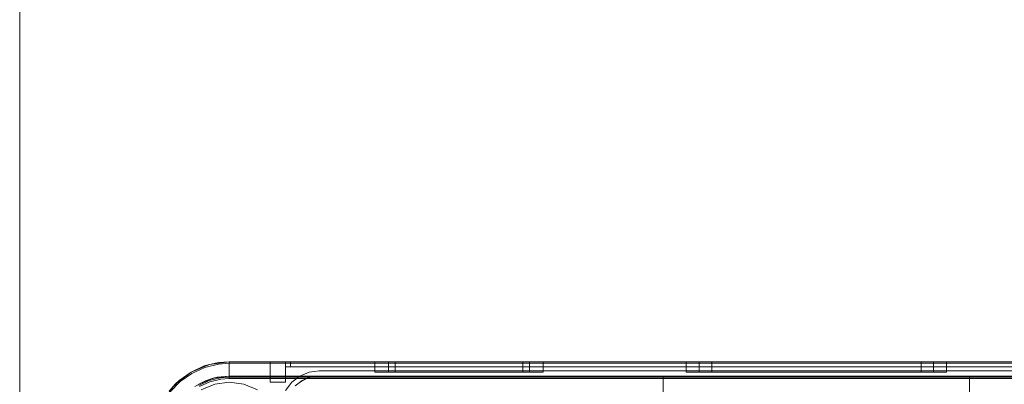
# Model space of a CAD drawing. Extents: x -420 to 300, y 62 to 1112.
# Tile 86 of 256: x -302.298 to -300.369, y 436.103 to 436.817. Entities that reach past the tile are written whole.
import ezdxf
from ezdxf.lldxf.tags import DXFTag

# ---------------------------------------------------------------- set-up
doc = ezdxf.new("R2010")
doc.units = 0
doc.layers.get('0').update_dxf_attribs({"lineweight": 13})
doc.layers.add('70 -71 Achsen- 1 Gebäudeachsen', color=7, linetype='STRICHPUNKT2-A06CPUWML0', lineweight=18)
tags = doc.linetypes.add('STRICHPUNKT2-A06CPUWML0', pattern=[12.7, 6.35, -3.175, 0, -3.175]).pattern_tags.tags
tags[10:11] = [DXFTag(74, 4), DXFTag(75, 0), DXFTag(340, '0'), DXFTag(46, 0.0), DXFTag(50, 0.0), DXFTag(44, 0.0), DXFTag(45, 0.0)]
tags[8:9] = [DXFTag(74, 4), DXFTag(75, 0), DXFTag(340, '0'), DXFTag(46, 0.0), DXFTag(50, 0.0), DXFTag(44, 0.0), DXFTag(45, 0.0)]
tags[6:7] = [DXFTag(74, 4), DXFTag(75, 0), DXFTag(340, '0'), DXFTag(46, 0.0), DXFTag(50, 0.0), DXFTag(44, 0.0), DXFTag(45, 0.0)]
tags[4:5] = [DXFTag(74, 4), DXFTag(75, 0), DXFTag(340, '0'), DXFTag(46, 0.0), DXFTag(50, 0.0), DXFTag(44, 0.0), DXFTag(45, 0.0)]

# ---------------------------------------------------------------- blocks, each defined once
blk = doc.blocks.new('Referenz-A06CPUWNL0', base_point=(-395.2377, 76.9534))
at = {"layer": '70 -71 Achsen- 1 Gebäudeachsen', "color": 0, "linetype": 'STRICHPUNKT2-A06CPUWML0', "ltscale": 0.18}
blk.add_line((-302.2977, 1084.3934), (-302.2977, 84.9534), dxfattribs=at)
blk = doc.blocks.new('Blockreferenz-A06CPV4HL0', base_point=(-302.0371, 432.5471))
at = {"color": 251, "linetype": 'ByBlock', "lineweight": -2, "ltscale": 0.13, "true_color": 0x636363}
for p, q in [((-301.9259, 436.142), (-301.9621, 436.127)), ((-301.9607, 436.1245), (-301.9352, 436.1361)), ((-301.9352, 436.1361), (-301.908, 436.1427)), ((-301.8871, 436.1471), (-301.9259, 436.142)), ((-301.908, 436.1427), (-301.8871, 436.1442)), ((-301.8871, 436.1442), (-301.8871, 436.1471)), ((-299.5871, 436.1471), (-301.8871, 436.1471)), ((-301.8871, 436.1437), (-301.8871, 436.1442)), ((-299.5871, 436.1442), (-301.8871, 436.1442)), ((-301.8871, 436.1422), (-301.8871, 436.1437)), ((-301.8871, 436.1397), (-301.8871, 436.1422)), ((-301.8871, 436.1364), (-301.8871, 436.1397)), ((-301.8871, 436.1323), (-301.8871, 436.1364)), ((-301.8871, 436.1276), (-301.8871, 436.1323)), ((-301.7111, 436.1291), (-301.7308, 436.1265)), ((-301.7308, 436.1265), (-301.7111, 436.1291)), ((-299.7631, 436.1291), (-301.7111, 436.1291)), ((-301.7111, 436.1291), (-299.7631, 436.1291)), ((-301.7111, 436.1291), (-301.7111, 436.1291)), ((-301.9621, 436.127), (-301.9932, 436.1032)), ((-301.9834, 436.1083), (-301.9607, 436.1245)), ((-301.9254, 436.1078), (-301.9038, 436.113)), ((-301.9038, 436.113), (-301.8871, 436.1142)), ((-301.8871, 436.1224), (-301.8871, 436.1276)), ((-301.8871, 436.117), (-301.8871, 436.1224)), ((-301.8871, 436.1142), (-301.8871, 436.117)), ((-301.8871, 436.1142), (-299.5871, 436.1142)), ((-301.7491, 436.1189), (-301.7648, 436.1069)), ((-301.7648, 436.1069), (-301.7491, 436.1189)), ((-301.7308, 436.1265), (-301.7491, 436.1189)), ((-301.7491, 436.1189), (-301.7308, 436.1265)), ((-301.9932, 436.1032), (-302.017, 436.0721)), ((-302.0027, 436.0881), (-301.9834, 436.1083)), ((-301.9457, 436.0985), (-301.9254, 436.1078)), ((-301.9156, 436.1034), (-301.9421, 436.0924)), ((-301.8871, 436.1071), (-301.9156, 436.1034)), ((-301.8586, 436.1034), (-301.8871, 436.1071)), ((-301.8321, 436.0924), (-301.8586, 436.1034)), ((-301.7648, 436.1069), (-301.7769, 436.0911)), ((-301.7769, 436.0911), (-301.7648, 436.1069))]:
    blk.add_line(p, q, dxfattribs=at)
blk = doc.blocks.new('Blockreferenz-A06CPV4PL0', base_point=(-302.0371, 432.5471))
at = {"color": 9, "linetype": 'ByBlock', "lineweight": -2, "ltscale": 0.13, "true_color": 0xc1c9c4}
for p, q in [((-301.9259, 436.142), (-301.9621, 436.127)), ((-301.9362, 436.1389), (-301.9621, 436.127)), ((-301.9621, 436.127), (-301.9362, 436.1389)), ((-301.9362, 436.1389), (-301.9085, 436.1456)), ((-301.9259, 436.142), (-301.9362, 436.1389)), ((-301.8871, 436.1471), (-301.9259, 436.142)), ((-301.9085, 436.1456), (-301.9259, 436.142)), ((-301.8871, 436.1471), (-301.9085, 436.1456)), ((-301.9085, 436.1456), (-301.8871, 436.1471)), ((-299.5871, 436.1471), (-301.8871, 436.1471)), ((-299.5871, 436.1471), (-301.8871, 436.1471)), ((-301.8871, 436.1471), (-301.8871, 436.1471)), ((-301.8871, 436.1466), (-301.8871, 436.1471)), ((-301.8871, 436.1451), (-301.8871, 436.1466)), ((-301.8871, 436.1426), (-301.8871, 436.1451)), ((-301.8871, 436.1393), (-301.8871, 436.1426)), ((-301.8871, 436.1352), (-301.8871, 436.1393)), ((-301.8871, 436.1305), (-301.8871, 436.1352)), ((-301.8871, 436.1253), (-301.8871, 436.1305)), ((-301.8061, 436.1471), (-301.8071, 436.1471)), ((-301.8071, 436.1471), (-301.8071, 436.1071)), ((-301.8071, 436.1471), (-301.8071, 436.1471)), ((-301.8071, 436.1471), (-301.8071, 436.1071)), ((-301.8071, 436.1471), (-301.8061, 436.1471)), ((-301.8031, 436.1471), (-301.8061, 436.1471)), ((-301.8061, 436.1471), (-301.8031, 436.1471)), ((-301.7983, 436.1471), (-301.8031, 436.1471)), ((-301.8031, 436.1471), (-301.7983, 436.1471)), ((-301.7921, 436.1471), (-301.7983, 436.1471)), ((-301.7983, 436.1471), (-301.7921, 436.1471)), ((-301.7849, 436.1471), (-301.7921, 436.1471)), ((-301.7921, 436.1471), (-301.7849, 436.1471)), ((-301.7771, 436.1471), (-301.7849, 436.1471)), ((-301.7849, 436.1471), (-301.7771, 436.1471)), ((-301.7768, 436.1471), (-301.7771, 436.1471)), ((-301.7771, 436.1471), (-301.7771, 436.1421)), ((-301.7771, 436.1371), (-301.7771, 436.1471)), ((-300.7371, 436.1471), (-301.7771, 436.1471)), ((-301.7771, 436.1471), (-301.7771, 436.1471)), ((-301.7771, 436.1471), (-301.7771, 436.1421)), ((-301.7771, 436.1471), (-301.7768, 436.1471)), ((-301.7771, 436.1471), (-300.7371, 436.1471)), ((-301.7771, 436.1371), (-301.7771, 436.1471)), ((-301.7771, 436.1421), (-301.7771, 436.1371)), ((-301.7771, 436.1421), (-301.7771, 436.1371)), ((-301.7771, 436.1371), (-301.7769, 436.1371)), ((-301.7771, 436.1071), (-301.7771, 436.1371)), ((-301.7771, 436.1371), (-300.7371, 436.1371)), ((-301.7771, 436.1371), (-301.7771, 436.1371)), ((-301.7771, 436.1371), (-300.7371, 436.1371)), ((-301.7771, 436.1071), (-301.7771, 436.1371)), ((-301.7771, 436.1371), (-301.7771, 436.1371)), ((-301.7771, 436.1371), (-301.7771, 436.1371)), ((-301.7771, 436.1371), (-301.7771, 436.1371)), ((-301.7771, 436.1371), (-301.7771, 436.1371)), ((-301.7771, 436.1371), (-301.7771, 436.1371)), ((-301.7769, 436.1371), (-301.7771, 436.1371)), ((-301.7769, 436.1371), (-301.7763, 436.1371)), ((-301.7763, 436.1371), (-301.7769, 436.1371)), ((-301.7758, 436.1471), (-301.7768, 436.1471)), ((-301.7768, 436.1471), (-301.7758, 436.1471)), ((-301.7763, 436.1371), (-301.7754, 436.1371)), ((-301.7754, 436.1371), (-301.7763, 436.1371)), ((-301.7742, 436.1471), (-301.7758, 436.1471)), ((-301.7758, 436.1471), (-301.7742, 436.1471)), ((-301.7754, 436.1371), (-301.7742, 436.1371)), ((-301.7742, 436.1371), (-301.7754, 436.1371)), ((-301.7721, 436.1471), (-301.7742, 436.1471)), ((-301.7742, 436.1471), (-301.7721, 436.1471)), ((-301.7742, 436.1371), (-301.7727, 436.1371)), ((-301.7727, 436.1371), (-301.7742, 436.1371)), ((-301.7727, 436.1371), (-301.7709, 436.1371)), ((-301.7709, 436.1371), (-301.7727, 436.1371)), ((-301.7697, 436.1471), (-301.7721, 436.1471)), ((-301.7721, 436.1471), (-301.7697, 436.1471)), ((-301.7709, 436.1371), (-301.7691, 436.1371)), ((-301.7691, 436.1371), (-301.7709, 436.1371)), ((-301.7671, 436.1471), (-301.7697, 436.1471)), ((-301.7697, 436.1471), (-301.7671, 436.1471)), ((-301.7691, 436.1371), (-301.7671, 436.1371)), ((-301.7671, 436.1371), (-301.7691, 436.1371)), ((-301.7671, 436.1421), (-301.7671, 436.1471)), ((-299.7071, 436.1471), (-301.7671, 436.1471)), ((-301.7671, 436.1471), (-301.7671, 436.1421)), ((-301.7671, 436.1471), (-299.7071, 436.1471)), ((-301.7671, 436.1371), (-301.7671, 436.1421)), ((-301.7671, 436.1421), (-301.7671, 436.1371)), ((-301.7671, 436.1371), (-299.7071, 436.1371)), ((-299.7071, 436.1371), (-301.7671, 436.1371)), ((-301.6021, 436.1471), (-301.6021, 436.1271)), ((-301.5965, 436.1471), (-301.6021, 436.1471)), ((-301.6021, 436.1471), (-301.5965, 436.1471)), ((-301.58, 436.1471), (-301.5965, 436.1471)), ((-301.5965, 436.1471), (-301.58, 436.1471)), ((-301.5538, 436.1471), (-301.58, 436.1471)), ((-301.58, 436.1471), (-301.5538, 436.1471)), ((-301.575, 436.1471), (-301.575, 436.1271)), ((-301.5724, 436.1471), (-301.575, 436.1471)), ((-301.575, 436.1471), (-301.5724, 436.1471)), ((-301.5645, 436.1471), (-301.5724, 436.1471)), ((-301.5724, 436.1471), (-301.5645, 436.1471)), ((-301.5518, 436.1471), (-301.5645, 436.1471)), ((-301.5645, 436.1471), (-301.5518, 436.1471)), ((-301.5621, 436.1471), (-301.5621, 436.1271)), ((-301.5597, 436.1471), (-301.5621, 436.1471)), ((-301.5621, 436.1471), (-301.5597, 436.1471)), ((-301.5526, 436.1471), (-301.5597, 436.1471)), ((-301.5597, 436.1471), (-301.5526, 436.1471)), ((-301.5196, 436.1471), (-301.5538, 436.1471)), ((-301.5538, 436.1471), (-301.5196, 436.1471)), ((-301.541, 436.1471), (-301.5526, 436.1471)), ((-301.5526, 436.1471), (-301.541, 436.1471)), ((-301.5346, 436.1471), (-301.5518, 436.1471)), ((-301.5518, 436.1471), (-301.5346, 436.1471)), ((-301.5255, 436.1471), (-301.541, 436.1471)), ((-301.541, 436.1471), (-301.5255, 436.1471)), ((-301.5137, 436.1471), (-301.5346, 436.1471)), ((-301.5346, 436.1471), (-301.5137, 436.1471)), ((-301.5065, 436.1471), (-301.5255, 436.1471)), ((-301.5255, 436.1471), (-301.5065, 436.1471)), ((-301.4798, 436.1471), (-301.5196, 436.1471)), ((-301.5196, 436.1471), (-301.4798, 436.1471)), ((-301.4899, 436.1471), (-301.5137, 436.1471)), ((-301.5137, 436.1471), (-301.4899, 436.1471)), ((-301.4849, 436.1471), (-301.5065, 436.1471)), ((-301.5065, 436.1471), (-301.4849, 436.1471)), ((-301.464, 436.1471), (-301.4899, 436.1471)), ((-301.4899, 436.1471), (-301.464, 436.1471)), ((-301.4615, 436.1471), (-301.4849, 436.1471)), ((-301.4849, 436.1471), (-301.4615, 436.1471)), ((-301.4371, 436.1471), (-301.4798, 436.1471)), ((-301.4798, 436.1471), (-301.4371, 436.1471)), ((-301.4371, 436.1471), (-301.464, 436.1471)), ((-301.464, 436.1471), (-301.4371, 436.1471)), ((-301.4371, 436.1471), (-301.4615, 436.1471)), ((-301.4615, 436.1471), (-301.4371, 436.1471)), ((-301.4102, 436.1471), (-301.4371, 436.1471)), ((-301.3944, 436.1471), (-301.4371, 436.1471)), ((-301.4127, 436.1471), (-301.4371, 436.1471)), ((-301.4371, 436.1471), (-301.4102, 436.1471)), ((-301.4371, 436.1471), (-301.3944, 436.1471)), ((-301.4371, 436.1471), (-301.4127, 436.1471)), ((-301.3893, 436.1471), (-301.4127, 436.1471)), ((-301.4127, 436.1471), (-301.3893, 436.1471)), ((-301.3843, 436.1471), (-301.4102, 436.1471)), ((-301.4102, 436.1471), (-301.3843, 436.1471)), ((-301.3546, 436.1471), (-301.3944, 436.1471)), ((-301.3944, 436.1471), (-301.3546, 436.1471)), ((-301.3677, 436.1471), (-301.3893, 436.1471)), ((-301.3893, 436.1471), (-301.3677, 436.1471)), ((-301.3605, 436.1471), (-301.3843, 436.1471)), ((-301.3843, 436.1471), (-301.3605, 436.1471)), ((-301.3487, 436.1471), (-301.3677, 436.1471)), ((-301.3677, 436.1471), (-301.3487, 436.1471)), ((-301.3396, 436.1471), (-301.3605, 436.1471)), ((-301.3605, 436.1471), (-301.3396, 436.1471)), ((-301.3204, 436.1471), (-301.3546, 436.1471)), ((-301.3546, 436.1471), (-301.3204, 436.1471)), ((-301.3332, 436.1471), (-301.3487, 436.1471)), ((-301.3487, 436.1471), (-301.3332, 436.1471)), ((-301.3224, 436.1471), (-301.3396, 436.1471)), ((-301.3396, 436.1471), (-301.3224, 436.1471)), ((-301.3216, 436.1471), (-301.3332, 436.1471)), ((-301.3332, 436.1471), (-301.3216, 436.1471)), ((-301.3097, 436.1471), (-301.3224, 436.1471)), ((-301.3224, 436.1471), (-301.3097, 436.1471)), ((-301.3145, 436.1471), (-301.3216, 436.1471)), ((-301.3216, 436.1471), (-301.3145, 436.1471)), ((-301.2942, 436.1471), (-301.3204, 436.1471)), ((-301.3204, 436.1471), (-301.2942, 436.1471)), ((-301.3121, 436.1471), (-301.3145, 436.1471)), ((-301.3145, 436.1471), (-301.3121, 436.1471)), ((-301.3121, 436.1271), (-301.3121, 436.1471)), ((-301.3019, 436.1471), (-301.3097, 436.1471)), ((-301.3097, 436.1471), (-301.3019, 436.1471)), ((-301.2992, 436.1471), (-301.3019, 436.1471)), ((-301.3019, 436.1471), (-301.2992, 436.1471)), ((-301.2992, 436.1271), (-301.2992, 436.1471)), ((-301.2777, 436.1471), (-301.2942, 436.1471)), ((-301.2942, 436.1471), (-301.2777, 436.1471)), ((-301.2721, 436.1471), (-301.2777, 436.1471)), ((-301.2777, 436.1471), (-301.2721, 436.1471)), ((-301.2721, 436.1271), (-301.2721, 436.1471)), ((-300.9921, 436.1471), (-300.9921, 436.1271)), ((-300.9834, 436.1471), (-300.9921, 436.1471)), ((-300.9921, 436.1471), (-300.9834, 436.1471)), ((-300.9579, 436.1471), (-300.9834, 436.1471)), ((-300.9834, 436.1471), (-300.9579, 436.1471)), ((-300.9667, 436.1471), (-300.9667, 436.1271)), ((-300.9589, 436.1471), (-300.9667, 436.1471)), ((-300.9667, 436.1471), (-300.9589, 436.1471)), ((-300.9359, 436.1471), (-300.9589, 436.1471)), ((-300.9589, 436.1471), (-300.9359, 436.1471)), ((-300.9174, 436.1471), (-300.9579, 436.1471)), ((-300.9579, 436.1471), (-300.9174, 436.1471)), ((-300.9421, 436.1471), (-300.9421, 436.1271)), ((-300.9351, 436.1471), (-300.9421, 436.1471)), ((-300.9421, 436.1471), (-300.9351, 436.1471)), ((-300.8995, 436.1471), (-300.9359, 436.1471)), ((-300.9359, 436.1471), (-300.8995, 436.1471)), ((-300.9146, 436.1471), (-300.9351, 436.1471)), ((-300.9351, 436.1471), (-300.9146, 436.1471)), ((-300.8646, 436.1471), (-300.9174, 436.1471)), ((-300.9174, 436.1471), (-300.8646, 436.1471)), ((-300.8821, 436.1471), (-300.9146, 436.1471)), ((-300.9146, 436.1471), (-300.8821, 436.1471)), ((-300.8519, 436.1471), (-300.8995, 436.1471)), ((-300.8995, 436.1471), (-300.8519, 436.1471)), ((-300.8396, 436.1471), (-300.8821, 436.1471)), ((-300.8821, 436.1471), (-300.8396, 436.1471)), ((-300.8031, 436.1471), (-300.8646, 436.1471)), ((-300.8646, 436.1471), (-300.8031, 436.1471)), ((-300.7965, 436.1471), (-300.8519, 436.1471)), ((-300.8519, 436.1471), (-300.7965, 436.1471)), ((-300.7902, 436.1471), (-300.8396, 436.1471)), ((-300.8396, 436.1471), (-300.7902, 436.1471)), ((-300.7371, 436.1471), (-300.8031, 436.1471)), ((-300.8031, 436.1471), (-300.7371, 436.1471)), ((-300.7371, 436.1471), (-300.7965, 436.1471)), ((-300.7965, 436.1471), (-300.7371, 436.1471)), ((-300.7371, 436.1471), (-300.7902, 436.1471)), ((-300.7902, 436.1471), (-300.7371, 436.1471)), ((-299.6971, 436.1471), (-300.7371, 436.1471)), ((-300.684, 436.1471), (-300.7371, 436.1471)), ((-300.6777, 436.1471), (-300.7371, 436.1471)), ((-300.6711, 436.1471), (-300.7371, 436.1471)), ((-300.7371, 436.1471), (-299.6971, 436.1471)), ((-300.7371, 436.1471), (-300.684, 436.1471)), ((-300.7371, 436.1471), (-300.6777, 436.1471)), ((-300.7371, 436.1471), (-300.6711, 436.1471)), ((-300.7371, 436.1371), (-299.6971, 436.1371)), ((-300.7371, 436.1371), (-299.6971, 436.1371)), ((-300.6346, 436.1471), (-300.684, 436.1471)), ((-300.684, 436.1471), (-300.6346, 436.1471)), ((-300.6223, 436.1471), (-300.6777, 436.1471)), ((-300.6777, 436.1471), (-300.6223, 436.1471)), ((-300.6096, 436.1471), (-300.6711, 436.1471)), ((-300.6711, 436.1471), (-300.6096, 436.1471)), ((-300.5921, 436.1471), (-300.6346, 436.1471)), ((-300.6346, 436.1471), (-300.5921, 436.1471)), ((-300.5748, 436.1471), (-300.6223, 436.1471)), ((-300.6223, 436.1471), (-300.5748, 436.1471)), ((-300.5568, 436.1471), (-300.6096, 436.1471)), ((-300.6096, 436.1471), (-300.5568, 436.1471)), ((-300.5596, 436.1471), (-300.5921, 436.1471)), ((-300.5921, 436.1471), (-300.5596, 436.1471)), ((-300.5383, 436.1471), (-300.5748, 436.1471)), ((-300.5748, 436.1471), (-300.5383, 436.1471)), ((-300.5391, 436.1471), (-300.5596, 436.1471)), ((-300.5596, 436.1471), (-300.5391, 436.1471)), ((-300.5163, 436.1471), (-300.5568, 436.1471)), ((-300.5568, 436.1471), (-300.5163, 436.1471)), ((-300.5321, 436.1471), (-300.5391, 436.1471)), ((-300.5391, 436.1471), (-300.5321, 436.1471)), ((-300.5153, 436.1471), (-300.5383, 436.1471)), ((-300.5383, 436.1471), (-300.5153, 436.1471)), ((-300.5321, 436.1271), (-300.5321, 436.1471)), ((-300.4908, 436.1471), (-300.5163, 436.1471)), ((-300.5163, 436.1471), (-300.4908, 436.1471)), ((-300.5075, 436.1471), (-300.5153, 436.1471)), ((-300.5153, 436.1471), (-300.5075, 436.1471)), ((-300.5075, 436.1271), (-300.5075, 436.1471)), ((-300.4821, 436.1471), (-300.4908, 436.1471)), ((-300.4908, 436.1471), (-300.4821, 436.1471)), ((-300.4821, 436.1271), (-300.4821, 436.1471)), ((-302.005, 436.0898), (-301.9853, 436.1105)), ((-301.9621, 436.127), (-301.9932, 436.1032)), ((-301.9853, 436.1105), (-301.9932, 436.1032)), ((-301.9621, 436.127), (-301.9853, 436.1105)), ((-301.9853, 436.1105), (-301.9621, 436.127)), ((-301.9549, 436.0986), (-301.9338, 436.1098)), ((-301.9481, 436.1028), (-301.9187, 436.115)), ((-301.9338, 436.1098), (-301.9481, 436.1028)), ((-301.9471, 436.101), (-301.9264, 436.1105)), ((-301.9338, 436.1098), (-301.9109, 436.1168)), ((-301.9187, 436.115), (-301.9338, 436.1098)), ((-301.9264, 436.1105), (-301.9042, 436.1159)), ((-301.9187, 436.115), (-301.8871, 436.1191)), ((-301.9109, 436.1168), (-301.9187, 436.115)), ((-301.8871, 436.1191), (-301.9109, 436.1168)), ((-301.9042, 436.1159), (-301.8871, 436.1171)), ((-301.8871, 436.1199), (-301.8871, 436.1253)), ((-301.8871, 436.1171), (-301.8871, 436.1199)), ((-301.8871, 436.1191), (-299.5871, 436.1191)), ((-301.7111, 436.1191), (-301.8871, 436.1191)), ((-301.8871, 436.1191), (-301.8871, 436.1191)), ((-301.8871, 436.1171), (-301.0371, 436.1171)), ((-301.7441, 436.1103), (-301.7578, 436.0998)), ((-301.7478, 436.108), (-301.7364, 436.1141)), ((-301.7441, 436.1103), (-301.7478, 436.108)), ((-301.7282, 436.1169), (-301.7441, 436.1103)), ((-301.7364, 436.1141), (-301.7441, 436.1103)), ((-301.7364, 436.1141), (-301.724, 436.1178)), ((-301.7282, 436.1169), (-301.7364, 436.1141)), ((-301.7111, 436.1191), (-301.7282, 436.1169)), ((-301.724, 436.1178), (-301.7282, 436.1169)), ((-301.724, 436.1178), (-301.7111, 436.1191)), ((-301.7111, 436.1191), (-301.724, 436.1178)), ((-299.7631, 436.1191), (-301.7111, 436.1191)), ((-301.7111, 436.1191), (-301.7111, 436.1191)), ((-301.6021, 436.1271), (-301.5965, 436.1271)), ((-301.6021, 436.1271), (-301.5965, 436.1271)), ((-301.5965, 436.1271), (-301.58, 436.1271)), ((-301.5965, 436.1271), (-301.58, 436.1271)), ((-301.58, 436.1271), (-301.5538, 436.1271)), ((-301.58, 436.1271), (-301.5538, 436.1271)), ((-301.575, 436.1271), (-301.5703, 436.1271)), ((-301.575, 436.1271), (-301.5703, 436.1271)), ((-301.5703, 436.1271), (-301.5565, 436.1271)), ((-301.5703, 436.1271), (-301.5565, 436.1271)), ((-301.5621, 436.1271), (-301.5578, 436.1271)), ((-301.5621, 436.1271), (-301.5578, 436.1271)), ((-301.5578, 436.1271), (-301.5454, 436.1271)), ((-301.5578, 436.1271), (-301.5454, 436.1271)), ((-301.5565, 436.1271), (-301.5346, 436.1271)), ((-301.5565, 436.1271), (-301.5346, 436.1271)), ((-301.5538, 436.1271), (-301.5196, 436.1271)), ((-301.5538, 436.1271), (-301.5196, 436.1271)), ((-301.5454, 436.1271), (-301.5255, 436.1271)), ((-301.5454, 436.1271), (-301.5255, 436.1271)), ((-301.5346, 436.1271), (-301.5061, 436.1271)), ((-301.5346, 436.1271), (-301.5061, 436.1271)), ((-301.5255, 436.1271), (-301.4996, 436.1271)), ((-301.5255, 436.1271), (-301.4996, 436.1271)), ((-301.5196, 436.1271), (-301.4798, 436.1271)), ((-301.5196, 436.1271), (-301.4798, 436.1271)), ((-301.5061, 436.1271), (-301.4728, 436.1271)), ((-301.5061, 436.1271), (-301.4728, 436.1271)), ((-301.4996, 436.1271), (-301.4695, 436.1271)), ((-301.4996, 436.1271), (-301.4695, 436.1271)), ((-301.4798, 436.1271), (-301.4371, 436.1271)), ((-301.4798, 436.1271), (-301.4371, 436.1271)), ((-301.4728, 436.1271), (-301.4371, 436.1271)), ((-301.4728, 436.1271), (-301.4371, 436.1271)), ((-301.4695, 436.1271), (-301.4371, 436.1271)), ((-301.4695, 436.1271), (-301.4371, 436.1271)), ((-301.4371, 436.1271), (-301.4014, 436.1271)), ((-301.4371, 436.1271), (-301.3944, 436.1271)), ((-301.4371, 436.1271), (-301.4048, 436.1271)), ((-301.4371, 436.1271), (-301.3944, 436.1271)), ((-301.4371, 436.1271), (-301.4014, 436.1271)), ((-301.4371, 436.1271), (-301.4048, 436.1271)), ((-301.4048, 436.1271), (-301.3746, 436.1271)), ((-301.4048, 436.1271), (-301.3746, 436.1271)), ((-301.4014, 436.1271), (-301.3682, 436.1271)), ((-301.4014, 436.1271), (-301.3682, 436.1271)), ((-301.3944, 436.1271), (-301.3546, 436.1271)), ((-301.3944, 436.1271), (-301.3546, 436.1271)), ((-301.3746, 436.1271), (-301.3487, 436.1271)), ((-301.3746, 436.1271), (-301.3487, 436.1271)), ((-301.3682, 436.1271), (-301.3396, 436.1271)), ((-301.3682, 436.1271), (-301.3396, 436.1271)), ((-301.3546, 436.1271), (-301.3204, 436.1271)), ((-301.3546, 436.1271), (-301.3204, 436.1271)), ((-301.3487, 436.1271), (-301.3289, 436.1271)), ((-301.3487, 436.1271), (-301.3289, 436.1271)), ((-301.3396, 436.1271), (-301.3177, 436.1271)), ((-301.3396, 436.1271), (-301.3177, 436.1271)), ((-301.3289, 436.1271), (-301.3164, 436.1271)), ((-301.3289, 436.1271), (-301.3164, 436.1271)), ((-301.3204, 436.1271), (-301.2942, 436.1271)), ((-301.3204, 436.1271), (-301.2942, 436.1271)), ((-301.3177, 436.1271), (-301.3039, 436.1271)), ((-301.3177, 436.1271), (-301.3039, 436.1271)), ((-301.3164, 436.1271), (-301.3121, 436.1271)), ((-301.3164, 436.1271), (-301.3121, 436.1271)), ((-301.3039, 436.1271), (-301.2992, 436.1271)), ((-301.3039, 436.1271), (-301.2992, 436.1271)), ((-301.2942, 436.1271), (-301.2777, 436.1271)), ((-301.2942, 436.1271), (-301.2777, 436.1271)), ((-301.2777, 436.1271), (-301.2721, 436.1271)), ((-301.2777, 436.1271), (-301.2721, 436.1271)), ((-301.0371, 436.0021), (-301.0371, 436.1171)), ((-301.0371, 436.1171), (-300.7371, 436.1171)), ((-301.0371, 436.1171), (-301.0371, 436.1171)), ((-301.0371, 436.1171), (-300.7371, 436.1171)), ((-301.0371, 436.0021), (-301.0371, 436.1171)), ((-300.9921, 436.1271), (-300.9834, 436.1271)), ((-300.9921, 436.1271), (-300.9834, 436.1271)), ((-300.9834, 436.1271), (-300.9579, 436.1271)), ((-300.9834, 436.1271), (-300.9579, 436.1271)), ((-300.9667, 436.1271), (-300.9589, 436.1271)), ((-300.9667, 436.1271), (-300.9589, 436.1271)), ((-300.9589, 436.1271), (-300.9359, 436.1271)), ((-300.9589, 436.1271), (-300.9359, 436.1271)), ((-300.9579, 436.1271), (-300.9174, 436.1271)), ((-300.9579, 436.1271), (-300.9174, 436.1271)), ((-300.9421, 436.1271), (-300.9351, 436.1271)), ((-300.9421, 436.1271), (-300.9351, 436.1271)), ((-300.9359, 436.1271), (-300.8995, 436.1271)), ((-300.9359, 436.1271), (-300.8995, 436.1271)), ((-300.9351, 436.1271), (-300.9146, 436.1271)), ((-300.9351, 436.1271), (-300.9146, 436.1271)), ((-300.9174, 436.1271), (-300.8646, 436.1271)), ((-300.9174, 436.1271), (-300.8646, 436.1271)), ((-300.9146, 436.1271), (-300.8821, 436.1271)), ((-300.9146, 436.1271), (-300.8821, 436.1271)), ((-300.8995, 436.1271), (-300.8519, 436.1271)), ((-300.8995, 436.1271), (-300.8519, 436.1271)), ((-300.8821, 436.1271), (-300.8396, 436.1271)), ((-300.8821, 436.1271), (-300.8396, 436.1271)), ((-300.8646, 436.1271), (-300.8031, 436.1271)), ((-300.8646, 436.1271), (-300.8031, 436.1271)), ((-300.8519, 436.1271), (-300.7965, 436.1271)), ((-300.8519, 436.1271), (-300.7965, 436.1271)), ((-300.8396, 436.1271), (-300.7902, 436.1271)), ((-300.8396, 436.1271), (-300.7902, 436.1271)), ((-300.8031, 436.1271), (-300.7371, 436.1271)), ((-300.8031, 436.1271), (-300.7371, 436.1271)), ((-300.7965, 436.1271), (-300.7371, 436.1271)), ((-300.7965, 436.1271), (-300.7371, 436.1271)), ((-300.7902, 436.1271), (-300.7371, 436.1271)), ((-300.7902, 436.1271), (-300.7371, 436.1271)), ((-300.7371, 436.1271), (-300.684, 436.1271)), ((-300.7371, 436.1271), (-300.6777, 436.1271)), ((-300.7371, 436.1271), (-300.6711, 436.1271)), ((-300.7371, 436.1271), (-300.684, 436.1271)), ((-300.7371, 436.1271), (-300.6711, 436.1271)), ((-300.7371, 436.1271), (-300.6777, 436.1271)), ((-300.7371, 436.1171), (-300.4371, 436.1171)), ((-300.7371, 436.1171), (-300.4371, 436.1171)), ((-300.684, 436.1271), (-300.6346, 436.1271)), ((-300.684, 436.1271), (-300.6346, 436.1271)), ((-300.6777, 436.1271), (-300.6223, 436.1271)), ((-300.6777, 436.1271), (-300.6223, 436.1271)), ((-300.6711, 436.1271), (-300.6096, 436.1271)), ((-300.6711, 436.1271), (-300.6096, 436.1271)), ((-300.6346, 436.1271), (-300.5921, 436.1271)), ((-300.6346, 436.1271), (-300.5921, 436.1271)), ((-300.6223, 436.1271), (-300.5748, 436.1271)), ((-300.6223, 436.1271), (-300.5748, 436.1271)), ((-300.6096, 436.1271), (-300.5568, 436.1271)), ((-300.6096, 436.1271), (-300.5568, 436.1271)), ((-300.5921, 436.1271), (-300.5596, 436.1271)), ((-300.5921, 436.1271), (-300.5596, 436.1271)), ((-300.5748, 436.1271), (-300.5383, 436.1271)), ((-300.5748, 436.1271), (-300.5383, 436.1271)), ((-300.5596, 436.1271), (-300.5391, 436.1271)), ((-300.5596, 436.1271), (-300.5391, 436.1271)), ((-300.5568, 436.1271), (-300.5163, 436.1271)), ((-300.5568, 436.1271), (-300.5163, 436.1271)), ((-300.5391, 436.1271), (-300.5321, 436.1271)), ((-300.5391, 436.1271), (-300.5321, 436.1271)), ((-300.5383, 436.1271), (-300.5153, 436.1271)), ((-300.5383, 436.1271), (-300.5153, 436.1271)), ((-300.5163, 436.1271), (-300.4908, 436.1271)), ((-300.5163, 436.1271), (-300.4908, 436.1271)), ((-300.5153, 436.1271), (-300.5075, 436.1271)), ((-300.5153, 436.1271), (-300.5075, 436.1271)), ((-300.4908, 436.1271), (-300.4821, 436.1271)), ((-300.4908, 436.1271), (-300.4821, 436.1271)), ((-300.4371, 436.1171), (-300.4371, 436.0021)), ((-300.4371, 436.1171), (-300.4371, 436.1171)), ((-300.4371, 436.1171), (-300.4371, 436.0021)), ((-300.4371, 436.1171), (-299.5871, 436.1171)), ((-301.9932, 436.1032), (-302.017, 436.0721)), ((-301.9932, 436.1032), (-302.005, 436.0898)), ((-301.8071, 436.1071), (-301.8061, 436.1071)), ((-301.8071, 436.1071), (-301.8061, 436.1071)), ((-301.8071, 436.1071), (-301.8071, 436.1071)), ((-301.8061, 436.1071), (-301.8031, 436.1071)), ((-301.8061, 436.1071), (-301.8031, 436.1071)), ((-301.8031, 436.1071), (-301.7983, 436.1071)), ((-301.8031, 436.1071), (-301.7983, 436.1071)), ((-301.7983, 436.1071), (-301.7921, 436.1071)), ((-301.7983, 436.1071), (-301.7921, 436.1071)), ((-301.7921, 436.1071), (-301.7849, 436.1071)), ((-301.7921, 436.1071), (-301.7849, 436.1071)), ((-301.7849, 436.1071), (-301.7771, 436.1071)), ((-301.7849, 436.1071), (-301.7771, 436.1071)), ((-301.7771, 436.1071), (-301.7771, 436.1071)), ((-301.7578, 436.0998), (-301.7478, 436.108)), ((-301.7478, 436.108), (-301.7578, 436.0998))]:
    blk.add_line(p, q, dxfattribs=at)

msp = doc.modelspace()

# ---------------------------------------------------------------- block references
at = {"color": 8, "lineweight": 13, "ltscale": 0.13, "true_color": 0x808080}
msp.add_blockref('Referenz-A06CPUWNL0', (-395.2377, 76.9534), dxfattribs=at)
at = {"ltscale": 0.13}
for name in ['Blockreferenz-A06CPV4HL0', 'Blockreferenz-A06CPV4PL0']:
    msp.add_blockref(name, (-302.0371, 432.5471), dxfattribs=at)

doc.saveas('drawing.dxf')
